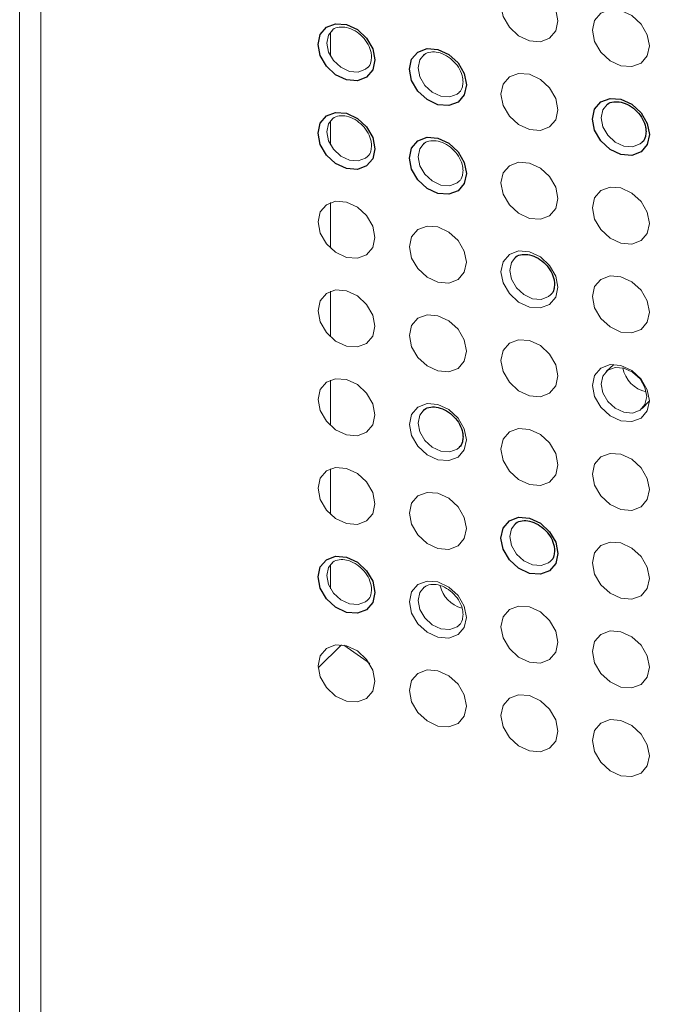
# Paper-space layout '_Trimetric' of a CAD drawing. Header units: millimetres. Extents: x -1485 to 1441, y -378 to 2620.
# Tile 45 of 86: x 560 to 585, y 475 to 513. Entities that reach past the tile are written whole.
import ezdxf

# ---------------------------------------------------------------- set-up
doc = ezdxf.new("R2010")
doc.units = ezdxf.units.MM

psp = doc.layouts.new('_Trimetric')

# ---------------------------------------------------------------- linework, layer by layer
at = {"color": 144, "linetype": 'Continuous', "lineweight": 18}
for p, q in [((559.877, 111.684), (559.877, 856.426)), ((560.696, 856.011), (560.696, 110.276)), ((571.89, 511.501), (571.89, 512.434)), ((571.89, 508.072), (571.89, 509.005)), ((571.89, 504.086), (571.89, 505.848)), ((571.89, 500.657), (571.89, 502.419)), ((582.852, 499.593), (582.557, 499.32)), ((571.89, 497.229), (571.89, 498.99)), ((583.947, 497.895), (584.228, 498.184)), ((571.89, 493.8), (571.89, 495.562)), ((571.89, 490.929), (571.89, 491.862)), ((572.323, 488.758), (571.415, 487.871))]:
    psp.add_line(p, q, dxfattribs=at)
at = {"color": 144, "linetype": 'Continuous', "lineweight": 18, "flags": 128}
for points in [[(580.69, 512.861), (580.606, 512.475), (580.368, 512.194), (580.01, 512.06), (579.589, 512.093), (579.167, 512.289), (578.81, 512.617), (578.571, 513.029), (578.487, 513.46), (578.571, 513.846), (578.81, 514.127), (579.167, 514.262), (579.589, 514.228), (580.01, 514.033), (580.368, 513.704), (580.606, 513.293), (580.69, 512.861)], [(584.228, 511.9), (584.144, 511.514), (583.905, 511.232), (583.548, 511.098), (583.126, 511.131), (582.705, 511.327), (582.347, 511.656), (582.108, 512.067), (582.025, 512.499), (582.108, 512.884), (582.347, 513.166), (582.705, 513.3), (583.126, 513.267), (583.548, 513.071), (583.905, 512.743), (584.144, 512.331), (584.228, 511.9)], [(571.984, 512.524), (571.814, 512.315), (571.747, 512.006), (571.814, 511.661), (572.005, 511.333), (572.291, 511.07), (572.628, 510.913), (572.965, 510.887), (573.251, 510.994), (573.329, 511.06)], [(575.521, 511.562), (575.352, 511.353), (575.285, 511.045), (575.352, 510.7), (575.543, 510.371), (575.829, 510.108), (576.166, 509.952), (576.503, 509.925), (576.788, 510.033), (576.867, 510.098)], [(580.69, 509.433), (580.606, 509.047), (580.368, 508.765), (580.01, 508.631), (579.589, 508.664), (579.167, 508.86), (578.81, 509.189), (578.571, 509.6), (578.487, 510.031), (578.571, 510.417), (578.81, 510.699), (579.167, 510.833), (579.589, 510.8), (580.01, 510.604), (580.368, 510.275), (580.606, 509.864), (580.69, 509.433)], [(582.597, 509.639), (582.427, 509.43), (582.36, 509.122), (582.427, 508.777), (582.618, 508.448), (582.904, 508.185), (583.241, 508.029), (583.578, 508.002), (583.864, 508.11), (583.942, 508.175)], [(571.984, 509.095), (571.814, 508.886), (571.747, 508.577), (571.814, 508.233), (572.005, 507.904), (572.291, 507.641), (572.628, 507.485), (572.965, 507.458), (573.251, 507.565), (573.329, 507.631)], [(575.521, 508.134), (575.352, 507.924), (575.285, 507.616), (575.352, 507.271), (575.543, 506.942), (575.829, 506.68), (576.166, 506.523), (576.503, 506.497), (576.788, 506.604), (576.867, 506.67)], [(580.69, 506.004), (580.606, 505.618), (580.368, 505.337), (580.01, 505.202), (579.589, 505.236), (579.167, 505.431), (578.81, 505.76), (578.571, 506.171), (578.487, 506.603), (578.571, 506.989), (578.81, 507.27), (579.167, 507.404), (579.589, 507.371), (580.01, 507.175), (580.368, 506.847), (580.606, 506.435), (580.69, 506.004)], [(584.228, 505.042), (584.144, 504.657), (583.905, 504.375), (583.548, 504.241), (583.126, 504.274), (582.705, 504.47), (582.347, 504.799), (582.108, 505.21), (582.025, 505.641), (582.108, 506.027), (582.347, 506.309), (582.705, 506.443), (583.126, 506.41), (583.548, 506.214), (583.905, 505.885), (584.144, 505.474), (584.228, 505.042)], [(573.615, 504.498), (573.531, 504.112), (573.292, 503.831), (572.935, 503.697), (572.513, 503.73), (572.092, 503.926), (571.734, 504.254), (571.495, 504.666), (571.412, 505.097), (571.495, 505.483), (571.734, 505.764), (572.092, 505.899), (572.513, 505.865), (572.935, 505.669), (573.292, 505.341), (573.531, 504.93), (573.615, 504.498)], [(577.153, 503.537), (577.069, 503.151), (576.83, 502.869), (576.473, 502.735), (576.051, 502.768), (575.629, 502.964), (575.272, 503.293), (575.033, 503.704), (574.949, 504.136), (575.033, 504.521), (575.272, 504.803), (575.629, 504.937), (576.051, 504.904), (576.473, 504.708), (576.83, 504.379), (577.069, 503.968), (577.153, 503.537)], [(580.69, 502.575), (580.606, 502.189), (580.368, 501.908), (580.01, 501.774), (579.589, 501.807), (579.167, 502.003), (578.81, 502.331), (578.571, 502.743), (578.487, 503.174), (578.571, 503.56), (578.81, 503.841), (579.167, 503.976), (579.589, 503.942), (580.01, 503.747), (580.368, 503.418), (580.606, 503.007), (580.69, 502.575)], [(579.059, 503.743), (578.89, 503.534), (578.823, 503.226), (578.89, 502.881), (579.081, 502.552), (579.366, 502.29), (579.703, 502.133), (580.04, 502.106), (580.326, 502.214), (580.404, 502.28)], [(584.228, 501.614), (584.144, 501.228), (583.905, 500.946), (583.548, 500.812), (583.126, 500.845), (582.705, 501.041), (582.347, 501.37), (582.108, 501.781), (582.025, 502.213), (582.108, 502.598), (582.347, 502.88), (582.705, 503.014), (583.126, 502.981), (583.548, 502.785), (583.905, 502.456), (584.144, 502.045), (584.228, 501.614)], [(573.615, 501.07), (573.531, 500.684), (573.292, 500.402), (572.935, 500.268), (572.513, 500.301), (572.092, 500.497), (571.734, 500.826), (571.495, 501.237), (571.412, 501.668), (571.495, 502.054), (571.734, 502.336), (572.092, 502.47), (572.513, 502.437), (572.935, 502.241), (573.292, 501.912), (573.531, 501.501), (573.615, 501.07)], [(577.153, 500.108), (577.069, 499.722), (576.83, 499.441), (576.473, 499.306), (576.051, 499.34), (575.629, 499.536), (575.272, 499.864), (575.033, 500.275), (574.949, 500.707), (575.033, 501.093), (575.272, 501.374), (575.629, 501.509), (576.051, 501.475), (576.473, 501.279), (576.83, 500.951), (577.069, 500.539), (577.153, 500.108)], [(580.69, 499.147), (580.606, 498.761), (580.368, 498.479), (580.01, 498.345), (579.589, 498.378), (579.167, 498.574), (578.81, 498.903), (578.571, 499.314), (578.487, 499.745), (578.571, 500.131), (578.81, 500.413), (579.167, 500.547), (579.589, 500.514), (580.01, 500.318), (580.368, 499.989), (580.606, 499.578), (580.69, 499.147)], [(584.228, 498.185), (584.144, 497.799), (583.905, 497.518), (583.548, 497.383), (583.126, 497.417), (582.705, 497.613), (582.347, 497.941), (582.108, 498.353), (582.025, 498.784), (582.108, 499.17), (582.347, 499.451), (582.705, 499.586), (583.126, 499.552), (583.548, 499.356), (583.905, 499.028), (584.144, 498.617), (584.228, 498.185)], [(584.122, 498.357), (584.054, 498.702), (583.864, 499.031), (583.578, 499.293), (583.241, 499.45), (582.904, 499.477), (582.618, 499.369), (582.427, 499.144), (582.36, 498.836), (582.427, 498.491), (582.618, 498.162), (582.904, 497.899), (583.241, 497.743), (583.578, 497.716), (583.864, 497.824), (584.054, 498.049), (584.122, 498.357)], [(573.615, 497.641), (573.531, 497.255), (573.292, 496.974), (572.935, 496.839), (572.513, 496.873), (572.092, 497.068), (571.734, 497.397), (571.495, 497.808), (571.412, 498.24), (571.495, 498.625), (571.734, 498.907), (572.092, 499.041), (572.513, 499.008), (572.935, 498.812), (573.292, 498.484), (573.531, 498.072), (573.615, 497.641)], [(577.153, 496.679), (577.069, 496.294), (576.83, 496.012), (576.473, 495.878), (576.051, 495.911), (575.629, 496.107), (575.272, 496.435), (575.033, 496.847), (574.949, 497.278), (575.033, 497.664), (575.272, 497.946), (575.629, 498.08), (576.051, 498.047), (576.473, 497.851), (576.83, 497.522), (577.069, 497.111), (577.153, 496.679)], [(575.521, 497.848), (575.352, 497.638), (575.285, 497.33), (575.352, 496.985), (575.543, 496.656), (575.829, 496.394), (576.166, 496.237), (576.503, 496.211), (576.788, 496.318), (576.867, 496.384)], [(580.69, 495.718), (580.606, 495.332), (580.368, 495.051), (580.01, 494.916), (579.589, 494.95), (579.167, 495.145), (578.81, 495.474), (578.571, 495.885), (578.487, 496.317), (578.571, 496.703), (578.81, 496.984), (579.167, 497.118), (579.589, 497.085), (580.01, 496.889), (580.368, 496.561), (580.606, 496.149), (580.69, 495.718)], [(584.228, 494.756), (584.144, 494.371), (583.905, 494.089), (583.548, 493.955), (583.126, 493.988), (582.705, 494.184), (582.347, 494.513), (582.108, 494.924), (582.025, 495.355), (582.108, 495.741), (582.347, 496.023), (582.705, 496.157), (583.126, 496.124), (583.548, 495.928), (583.905, 495.599), (584.144, 495.188), (584.228, 494.756)], [(573.615, 494.212), (573.531, 493.826), (573.292, 493.545), (572.935, 493.411), (572.513, 493.444), (572.092, 493.64), (571.734, 493.968), (571.495, 494.38), (571.412, 494.811), (571.495, 495.197), (571.734, 495.478), (572.092, 495.613), (572.513, 495.579), (572.935, 495.383), (573.292, 495.055), (573.531, 494.644), (573.615, 494.212)], [(577.153, 493.251), (577.069, 492.865), (576.83, 492.583), (576.473, 492.449), (576.051, 492.482), (575.629, 492.678), (575.272, 493.007), (575.033, 493.418), (574.949, 493.85), (575.033, 494.235), (575.272, 494.517), (575.629, 494.651), (576.051, 494.618), (576.473, 494.422), (576.83, 494.093), (577.069, 493.682), (577.153, 493.251)], [(579.059, 493.457), (578.89, 493.248), (578.823, 492.94), (578.89, 492.595), (579.081, 492.266), (579.366, 492.004), (579.703, 491.847), (580.04, 491.82), (580.326, 491.928), (580.404, 491.994)], [(584.228, 491.328), (584.144, 490.942), (583.905, 490.66), (583.548, 490.526), (583.126, 490.559), (582.705, 490.755), (582.347, 491.084), (582.108, 491.495), (582.025, 491.927), (582.108, 492.312), (582.347, 492.594), (582.705, 492.728), (583.126, 492.695), (583.548, 492.499), (583.905, 492.17), (584.144, 491.759), (584.228, 491.328)], [(571.984, 491.952), (571.814, 491.743), (571.747, 491.434), (571.814, 491.089), (572.005, 490.761), (572.291, 490.498), (572.628, 490.341), (572.965, 490.315), (573.251, 490.422), (573.329, 490.488)], [(577.153, 489.822), (577.069, 489.436), (576.83, 489.155), (576.473, 489.02), (576.051, 489.054), (575.629, 489.25), (575.272, 489.578), (575.033, 489.989), (574.949, 490.421), (575.033, 490.807), (575.272, 491.088), (575.629, 491.223), (576.051, 491.189), (576.473, 490.993), (576.83, 490.665), (577.069, 490.253), (577.153, 489.822)], [(575.521, 490.99), (575.352, 490.781), (575.285, 490.473), (575.352, 490.128), (575.543, 489.799), (575.829, 489.536), (576.166, 489.38), (576.503, 489.353), (576.788, 489.461), (576.867, 489.526)], [(580.69, 488.861), (580.606, 488.475), (580.368, 488.193), (580.01, 488.059), (579.589, 488.092), (579.167, 488.288), (578.81, 488.617), (578.571, 489.028), (578.487, 489.459), (578.571, 489.845), (578.81, 490.127), (579.167, 490.261), (579.589, 490.228), (580.01, 490.032), (580.368, 489.703), (580.606, 489.292), (580.69, 488.861)], [(584.228, 487.899), (584.144, 487.513), (583.905, 487.232), (583.548, 487.097), (583.126, 487.131), (582.705, 487.327), (582.347, 487.655), (582.108, 488.067), (582.025, 488.498), (582.108, 488.884), (582.347, 489.165), (582.705, 489.3), (583.126, 489.266), (583.548, 489.07), (583.905, 488.742), (584.144, 488.331), (584.228, 487.899)], [(573.615, 487.355), (573.531, 486.969), (573.292, 486.688), (572.935, 486.553), (572.513, 486.586), (572.092, 486.782), (571.734, 487.111), (571.495, 487.522), (571.412, 487.954), (571.495, 488.339), (571.734, 488.621), (572.092, 488.755), (572.513, 488.722), (572.935, 488.526), (573.292, 488.198), (573.531, 487.786), (573.615, 487.355)], [(573.411, 488.029), (573.309, 488.111), (572.412, 488.745)], [(577.153, 486.393), (577.069, 486.008), (576.83, 485.726), (576.473, 485.592), (576.051, 485.625), (575.629, 485.821), (575.272, 486.149), (575.033, 486.561), (574.949, 486.992), (575.033, 487.378), (575.272, 487.66), (575.629, 487.794), (576.051, 487.761), (576.473, 487.565), (576.83, 487.236), (577.069, 486.825), (577.153, 486.393)], [(580.69, 485.432), (580.606, 485.046), (580.368, 484.765), (580.01, 484.63), (579.589, 484.664), (579.167, 484.859), (578.81, 485.188), (578.571, 485.599), (578.487, 486.031), (578.571, 486.417), (578.81, 486.698), (579.167, 486.832), (579.589, 486.799), (580.01, 486.603), (580.368, 486.275), (580.606, 485.863), (580.69, 485.432)], [(584.228, 484.47), (584.144, 484.085), (583.905, 483.803), (583.548, 483.669), (583.126, 483.702), (582.705, 483.898), (582.347, 484.227), (582.108, 484.638), (582.025, 485.069), (582.108, 485.455), (582.347, 485.737), (582.705, 485.871), (583.126, 485.838), (583.548, 485.642), (583.905, 485.313), (584.144, 484.902), (584.228, 484.47)]]:
    psp.add_lwpolyline(points, dxfattribs=at)
at = {"color": 7, "linetype": 'Continuous', "lineweight": 25, "flags": 128}
for points in [[(573.615, 511.356), (573.531, 510.97), (573.292, 510.688), (572.935, 510.554), (572.513, 510.587), (572.092, 510.783), (571.734, 511.112), (571.495, 511.523), (571.412, 511.954), (571.495, 512.34), (571.734, 512.622), (572.092, 512.756), (572.513, 512.723), (572.935, 512.527), (573.292, 512.198), (573.531, 511.787), (573.615, 511.356)], [(577.153, 510.394), (577.069, 510.008), (576.83, 509.727), (576.473, 509.592), (576.051, 509.626), (575.629, 509.822), (575.272, 510.15), (575.033, 510.561), (574.949, 510.993), (575.033, 511.379), (575.272, 511.66), (575.629, 511.795), (576.051, 511.761), (576.473, 511.565), (576.83, 511.237), (577.069, 510.825), (577.153, 510.394)], [(584.228, 508.471), (584.144, 508.085), (583.905, 507.804), (583.548, 507.669), (583.126, 507.703), (582.705, 507.899), (582.347, 508.227), (582.108, 508.639), (582.025, 509.07), (582.108, 509.456), (582.347, 509.737), (582.705, 509.872), (583.126, 509.838), (583.548, 509.642), (583.905, 509.314), (584.144, 508.903), (584.228, 508.471)], [(573.615, 507.927), (573.531, 507.541), (573.292, 507.26), (572.935, 507.125), (572.513, 507.159), (572.092, 507.354), (571.734, 507.683), (571.495, 508.094), (571.412, 508.526), (571.495, 508.911), (571.734, 509.193), (572.092, 509.327), (572.513, 509.294), (572.935, 509.098), (573.292, 508.77), (573.531, 508.358), (573.615, 507.927)], [(577.153, 506.965), (577.069, 506.58), (576.83, 506.298), (576.473, 506.164), (576.051, 506.197), (575.629, 506.393), (575.272, 506.722), (575.033, 507.133), (574.949, 507.564), (575.033, 507.95), (575.272, 508.232), (575.629, 508.366), (576.051, 508.333), (576.473, 508.137), (576.83, 507.808), (577.069, 507.397), (577.153, 506.965)], [(580.69, 492.289), (580.606, 491.903), (580.368, 491.622), (580.01, 491.488), (579.589, 491.521), (579.167, 491.717), (578.81, 492.045), (578.571, 492.457), (578.487, 492.888), (578.571, 493.274), (578.81, 493.555), (579.167, 493.69), (579.589, 493.656), (580.01, 493.461), (580.368, 493.132), (580.606, 492.721), (580.69, 492.289)], [(573.615, 490.783), (573.531, 490.398), (573.292, 490.116), (572.935, 489.982), (572.513, 490.015), (572.092, 490.211), (571.734, 490.54), (571.495, 490.951), (571.412, 491.382), (571.495, 491.768), (571.734, 492.05), (572.092, 492.184), (572.513, 492.151), (572.935, 491.955), (573.292, 491.626), (573.531, 491.215), (573.615, 490.783)]]:
    psp.add_lwpolyline(points, dxfattribs=at)
at = {"color": 144, "linetype": 'Continuous', "lineweight": 18}
for centre, radius, start, end in [((584.353, 499.682), 1.177, 190.8325, 257.7776), ((577.286, 491.327), 1.188, 193.9166, 254.5806)]:
    psp.add_arc(centre, radius, start, end, dxfattribs=at)
at = {"color": 7, "linetype": 'Continuous', "lineweight": 25}
for points, knots in [([(584.42, 149.659), (583.081, 145.659), (580.472, 137.866), (577.541, 126.126), (575.333, 114.834), (573.801, 104.005), (572.824, 93.681), (572.284, 83.297), (572.179, 72.952), (572.488, 62.758), (573.103, 53.41), (573.927, 44.922), (574.875, 37.306), (575.875, 30.566), (576.863, 24.708), (577.788, 19.735), (578.606, 15.649), (579.228, 12.705), (579.662, 10.721), (579.994, 9.231), (580.375, 7.557), (580.927, 5.189), (581.686, 2.044), (582.668, -1.848), (583.816, -6.188), (585.1, -10.814), (586.532, -15.726), (588.455, -22.016), (590.992, -29.813), (594.295, -39.234), (598.096, -49.31), (602.734, -60.751), (608.331, -73.536), (615.025, -87.647), (622.563, -102.359), (629.053, -114.117), (634.103, -122.833), (637.381, -128.347), (640.598, -133.627), (643.567, -138.388), (646.101, -142.376), (648.166, -145.573), (649.814, -148.096), (651.292, -150.334), (653.037, -152.955), (655.302, -156.314), (658.16, -160.482), (661.375, -165.083), (664.827, -169.925), (668.403, -174.839), (672.087, -179.797), (678.17, -187.815), (686.854, -198.814), (697.975, -212.091), (709.083, -224.624), (717.704, -233.839), (723.758, -240.073), (726.859, -243.21), (729.128, -245.476), (730.794, -247.123), (732.367, -248.668), (734.367, -250.617), (737.079, -253.228), (740.511, -256.481), (744.671, -260.348), (749.561, -264.789), (757.838, -272.103), (769.257, -281.671), (783.65, -292.777), (797.8, -302.772), (811.662, -311.668), (822.668, -318.019), (830.762, -322.307), (835.989, -324.938), (841.156, -327.401), (846.263, -329.698), (851.309, -331.83), (856.29, -333.799), (861.01, -335.534), (865.026, -336.902), (868.077, -337.878), (870.31, -338.559), (872.586, -339.226), (875.258, -339.97), (878.657, -340.85), (882.636, -341.788), (887.244, -342.742), (893.416, -343.812), (900.88, -344.741), (909.475, -345.24), (917.243, -345.144), (924.181, -344.599), (930.219, -343.765), (935.771, -342.655), (940.706, -341.377), (944.799, -340.093), (948.129, -338.889), (951.126, -337.69), (954.087, -336.386), (957.361, -334.793), (960.863, -332.916), (964.726, -330.617), (969.903, -327.182), (976.019, -322.474), (982.705, -316.378), (988.911, -309.784), (994.67, -302.742), (999.571, -295.918), (1003.659, -289.597), (1006.958, -284.045), (1009.817, -278.864), (1012.272, -274.113), (1014.346, -269.867), (1016.01, -266.291), (1017.311, -263.389), (1018.452, -260.77), (1019.677, -257.876), (1021.145, -254.284), (1022.855, -249.915), (1024.784, -244.732), (1026.84, -238.883), (1028.908, -232.625), (1030.894, -226.234), (1033.375, -217.752), (1036.21, -207.17), (1039.529, -193.312), (1042.696, -178.33), (1045.65, -162.328), (1048.19, -146.635), (1050.363, -131.376), (1052.211, -116.687), (1053.573, -104.468), (1054.571, -94.633), (1055.291, -87.047), (1055.937, -79.771), (1056.516, -72.819), (1057.033, -66.203), (1057.493, -59.936), (1057.897, -54.096), (1058.209, -49.333), (1058.433, -45.76), (1058.576, -43.421), (1058.674, -41.777), (1058.741, -40.643), (1058.812, -39.43), (1058.906, -37.782), (1059.043, -35.343), (1059.21, -32.285), (1059.406, -28.551), (1059.651, -23.671), (1059.941, -17.483), (1060.271, -9.822), (1060.607, -1.105), (1060.924, 8.284), (1061.214, 18.299), (1061.469, 28.856), (1061.688, 40.186), (1061.868, 52.178), (1061.993, 64.595), (1062.061, 77.451), (1062.07, 90.743), (1062.009, 106.535), (1061.837, 124.991), (1061.509, 146.278), (1061.037, 168.505), (1060.414, 191.681), (1059.635, 215.816), (1058.697, 240.915), (1057.596, 266.983), (1056.309, 294.472), (1054.826, 323.413), (1053.139, 353.832), (1051.271, 385.297), (1049.226, 417.795), (1047.009, 451.305), (1044.626, 485.804), (1042.086, 521.263), (1039.402, 557.645), (1036.585, 594.91), (1033.652, 633.011), (1030.622, 671.891), (1027.326, 713.899), (1023.781, 759.039), (1020.024, 807.294), (1016.289, 856.175), (1013.072, 899.58), (1010.399, 937.014), (1008.263, 968.031), (1006.269, 998.268), (1004.426, 1027.706), (1002.75, 1056.166), (1001.246, 1083.643), (999.915, 1110.135), (998.752, 1135.804), (997.756, 1160.804), (996.932, 1185.117), (996.287, 1208.728), (995.828, 1231.463), (995.557, 1253.319), (995.473, 1274.299), (995.576, 1294.403), (995.877, 1314.444), (996.402, 1334.346), (997.184, 1354.041), (998.194, 1372.637), (999.425, 1390.146), (1000.871, 1406.583), (1002.521, 1421.962), (1004.311, 1435.784), (1006.226, 1448.175), (1008.234, 1459.275), (1010.443, 1469.757), (1012.858, 1479.678), (1015.487, 1489.092), (1018.337, 1498.056), (1021.414, 1506.627), (1024.538, 1514.387), (1027.706, 1521.512), (1030.77, 1527.888), (1032.92, 1531.91), (1033.948, 1533.832)], [0, 0, 0, 0, 0.004524, 0.008816, 0.012888, 0.016751, 0.02041, 0.023868, 0.027757, 0.031358, 0.03467, 0.037688, 0.040409, 0.042826, 0.044937, 0.046735, 0.048219, 0.049383, 0.049948, 0.050387, 0.051014, 0.051781, 0.052981, 0.054469, 0.056069, 0.057781, 0.059606, 0.061546, 0.064828, 0.068401, 0.07227, 0.076417, 0.08171, 0.087347, 0.093327, 0.09965, 0.101955, 0.104303, 0.106644, 0.108702, 0.11043, 0.111805, 0.112861, 0.113723, 0.114735, 0.116301, 0.118152, 0.120259, 0.122438, 0.124654, 0.126907, 0.129195, 0.135666, 0.142236, 0.148141, 0.153982, 0.15603, 0.157634, 0.1588, 0.159531, 0.160192, 0.16121, 0.162584, 0.164309, 0.16638, 0.16879, 0.171524, 0.178435, 0.185016, 0.191265, 0.197183, 0.202776, 0.204912, 0.206999, 0.209038, 0.21103, 0.212976, 0.214877, 0.216733, 0.218324, 0.219384, 0.220134, 0.220801, 0.221901, 0.223078, 0.224524, 0.226233, 0.228062, 0.231155, 0.234189, 0.237177, 0.239396, 0.241602, 0.243695, 0.245481, 0.247112, 0.248347, 0.249346, 0.250636, 0.251884, 0.253344, 0.255018, 0.25687, 0.260279, 0.263721, 0.267207, 0.270749, 0.274351, 0.277115, 0.279688, 0.282055, 0.284201, 0.286112, 0.287746, 0.288962, 0.289957, 0.291206, 0.292774, 0.294672, 0.296914, 0.29951, 0.302235, 0.304964, 0.307695, 0.313054, 0.318391, 0.325188, 0.331873, 0.33841, 0.344761, 0.350861, 0.356653, 0.359909, 0.36304, 0.366041, 0.368907, 0.371632, 0.374213, 0.376645, 0.378841, 0.38009, 0.381052, 0.381726, 0.382117, 0.38245, 0.383223, 0.384151, 0.385463, 0.387001, 0.388768, 0.391498, 0.394652, 0.39824, 0.402272, 0.406256, 0.410611, 0.415317, 0.420217, 0.425289, 0.430535, 0.435956, 0.441556, 0.449849, 0.458513, 0.467552, 0.476969, 0.486767, 0.496949, 0.507513, 0.51846, 0.530336, 0.542626, 0.555324, 0.568422, 0.58191, 0.595776, 0.610006, 0.624583, 0.639487, 0.654696, 0.670184, 0.685923, 0.704752, 0.723826, 0.743082, 0.762447, 0.774858, 0.786936, 0.798674, 0.810065, 0.821103, 0.831596, 0.841741, 0.851535, 0.860977, 0.870248, 0.879152, 0.887688, 0.89586, 0.90367, 0.911121, 0.918217, 0.925857, 0.933053, 0.939815, 0.946153, 0.95208, 0.957606, 0.962747, 0.966958, 0.970931, 0.974697, 0.978292, 0.981753, 0.985117, 0.988424, 0.991717, 0.994455, 0.99735, 1, 1, 1, 1]), ([(582.563, 509.595), (582.576, 509.612), (582.637, 509.694), (582.83, 509.749), (583.133, 509.741), (583.459, 509.611), (583.756, 509.377), (583.976, 509.077), (584.082, 508.797), (584.091, 508.642), (584.095, 508.585)], [0, 0, 0, 0, 0.040018, 0.19725, 0.337241, 0.485963, 0.630857, 0.774942, 0.917933, 1, 1, 1, 1]), ([(584.095, 508.585), (584.088, 508.52), (584.072, 508.361), (584.017, 508.221), (583.944, 508.18), (583.94, 508.179)], [0, 0, 0, 0, 0.395098, 0.971178, 1, 1, 1, 1]), ([(579.025, 503.699), (579.038, 503.716), (579.1, 503.798), (579.292, 503.853), (579.596, 503.845), (579.921, 503.715), (580.218, 503.481), (580.438, 503.181), (580.544, 502.901), (580.554, 502.746), (580.557, 502.689)], [0, 0, 0, 0, 0.040018, 0.19725, 0.337241, 0.485963, 0.630857, 0.774942, 0.917933, 1, 1, 1, 1]), ([(580.557, 502.689), (580.55, 502.624), (580.534, 502.465), (580.48, 502.326), (580.406, 502.285), (580.403, 502.283)], [0, 0, 0, 0, 0.395098, 0.971178, 1, 1, 1, 1]), ([(575.488, 497.803), (575.5, 497.82), (575.562, 497.902), (575.755, 497.958), (576.058, 497.949), (576.384, 497.819), (576.681, 497.585), (576.901, 497.285), (577.006, 497.005), (577.016, 496.85), (577.019, 496.793)], [0, 0, 0, 0, 0.040018, 0.19725, 0.337241, 0.485963, 0.630857, 0.774942, 0.917933, 1, 1, 1, 1]), ([(577.019, 496.793), (577.013, 496.729), (576.997, 496.569), (576.942, 496.43), (576.869, 496.389), (576.865, 496.387)], [0, 0, 0, 0, 0.395098, 0.971178, 1, 1, 1, 1]), ([(579.025, 493.413), (579.038, 493.43), (579.1, 493.512), (579.292, 493.567), (579.596, 493.559), (579.921, 493.429), (580.218, 493.195), (580.438, 492.895), (580.544, 492.615), (580.554, 492.46), (580.557, 492.403)], [0, 0, 0, 0, 0.040018, 0.19725, 0.337241, 0.485963, 0.630857, 0.774942, 0.917933, 1, 1, 1, 1]), ([(580.557, 492.403), (580.55, 492.338), (580.534, 492.179), (580.48, 492.039), (580.406, 491.999), (580.403, 491.997)], [0, 0, 0, 0, 0.395098, 0.971178, 1, 1, 1, 1])]:
    psp.add_open_spline(points, degree=3, knots=knots, dxfattribs=at)
at = {"color": 144, "linetype": 'Continuous', "lineweight": 18}
for points, knots in [([(571.95, 512.48), (571.962, 512.496), (572.024, 512.578), (572.217, 512.634), (572.52, 512.625), (572.846, 512.495), (573.143, 512.261), (573.363, 511.961), (573.469, 511.681), (573.478, 511.526), (573.482, 511.469)], [0, 0, 0, 0, 0.040018, 0.19725, 0.337241, 0.485963, 0.630857, 0.774942, 0.917933, 1, 1, 1, 1]), ([(575.488, 511.518), (575.5, 511.535), (575.562, 511.617), (575.755, 511.672), (576.058, 511.664), (576.384, 511.534), (576.681, 511.3), (576.901, 511), (577.006, 510.72), (577.016, 510.564), (577.019, 510.508)], [0, 0, 0, 0, 0.040018, 0.19725, 0.337241, 0.485963, 0.630857, 0.774942, 0.917933, 1, 1, 1, 1]), ([(573.482, 511.469), (573.475, 511.405), (573.459, 511.245), (573.404, 511.106), (573.331, 511.065), (573.327, 511.063)], [0, 0, 0, 0, 0.395098, 0.971178, 1, 1, 1, 1]), ([(577.019, 510.508), (577.013, 510.443), (576.997, 510.284), (576.942, 510.144), (576.869, 510.103), (576.865, 510.101)], [0, 0, 0, 0, 0.395098, 0.971178, 1, 1, 1, 1]), ([(571.95, 509.051), (571.962, 509.068), (572.024, 509.15), (572.217, 509.205), (572.52, 509.197), (572.846, 509.067), (573.143, 508.832), (573.363, 508.533), (573.469, 508.252), (573.478, 508.097), (573.482, 508.041)], [0, 0, 0, 0, 0.0400176, 0.1972499, 0.3372408, 0.4859629, 0.6308566, 0.7749417, 0.9179333, 1, 1, 1, 1]), ([(575.488, 508.089), (575.5, 508.106), (575.562, 508.188), (575.755, 508.244), (576.058, 508.235), (576.384, 508.105), (576.681, 507.871), (576.901, 507.571), (577.006, 507.291), (577.016, 507.136), (577.019, 507.079)], [0, 0, 0, 0, 0.0400176, 0.1972499, 0.3372408, 0.4859629, 0.6308566, 0.7749417, 0.9179333, 1, 1, 1, 1]), ([(573.482, 508.041), (573.475, 507.976), (573.459, 507.817), (573.404, 507.677), (573.331, 507.636), (573.327, 507.634)], [0, 0, 0, 0, 0.395098, 0.971178, 1, 1, 1, 1]), ([(577.019, 507.079), (577.013, 507.015), (576.997, 506.855), (576.942, 506.716), (576.869, 506.675), (576.865, 506.673)], [0, 0, 0, 0, 0.395098, 0.971178, 1, 1, 1, 1]), ([(571.95, 491.908), (571.962, 491.924), (572.024, 492.006), (572.217, 492.062), (572.52, 492.053), (572.846, 491.923), (573.143, 491.689), (573.363, 491.389), (573.469, 491.109), (573.478, 490.954), (573.482, 490.897)], [0, 0, 0, 0, 0.040018, 0.19725, 0.337241, 0.485963, 0.630857, 0.774942, 0.917933, 1, 1, 1, 1]), ([(575.488, 490.946), (575.5, 490.963), (575.562, 491.045), (575.755, 491.1), (576.058, 491.092), (576.384, 490.962), (576.681, 490.728), (576.901, 490.428), (577.006, 490.147), (577.016, 489.992), (577.019, 489.936)], [0, 0, 0, 0, 0.040018, 0.19725, 0.337241, 0.485963, 0.630857, 0.774942, 0.917933, 1, 1, 1, 1]), ([(573.482, 490.897), (573.475, 490.833), (573.459, 490.673), (573.404, 490.534), (573.331, 490.493), (573.327, 490.491)], [0, 0, 0, 0, 0.395098, 0.971178, 1, 1, 1, 1]), ([(577.019, 489.936), (577.013, 489.871), (576.997, 489.712), (576.942, 489.572), (576.869, 489.531), (576.865, 489.529)], [0, 0, 0, 0, 0.395098, 0.971178, 1, 1, 1, 1])]:
    psp.add_open_spline(points, degree=3, knots=knots, dxfattribs=at)

doc.saveas('drawing.dxf')
